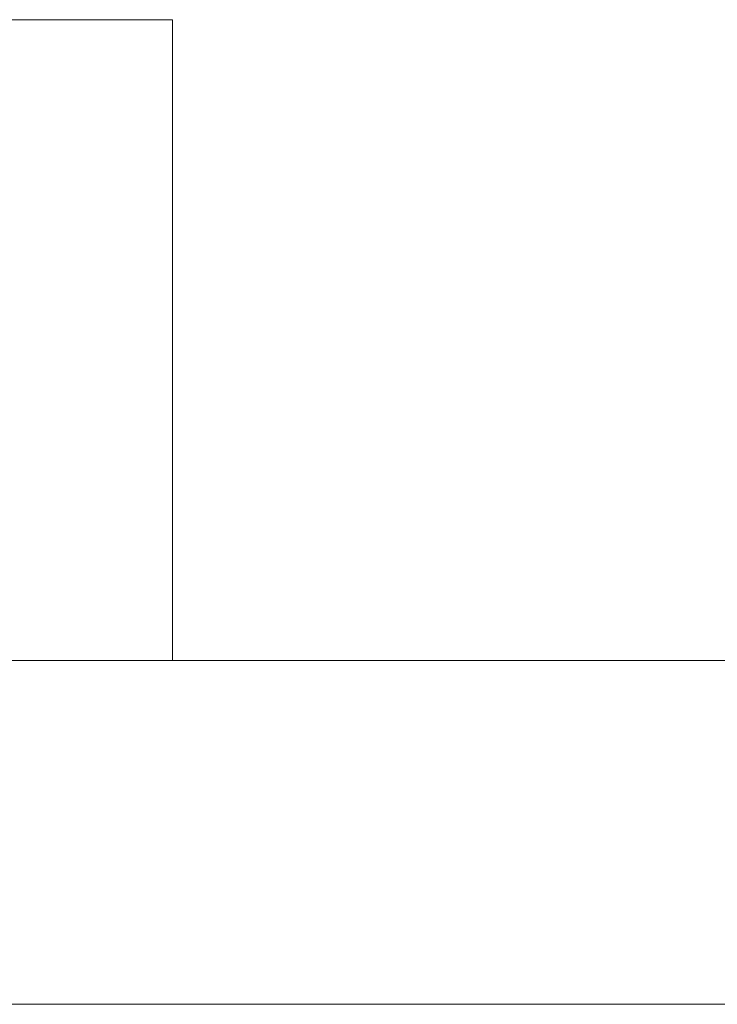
# Model space of a CAD drawing. Header units: millimetres. Extents: x -2274 to 12297, y -16157 to 26321.
# Tile 218 of 256: x -1362 to -1258, y 250 to 396. Entities that reach past the tile are written whole.
import ezdxf

# ---------------------------------------------------------------- set-up
doc = ezdxf.new("R2010")
doc.units = ezdxf.units.MM
doc.layers.add('-ŚCIANY NOŚNE', color=4, linetype='Continuous', lineweight=53)

msp = doc.modelspace()

# ---------------------------------------------------------------- linework, layer by layer
at = {"layer": '-ŚCIANY NOŚNE', "color": 253, "lineweight": 13}
for p, q in [((-1339, 396), (-1489, 396)), ((-1339, 301), (-1339, 396)), ((-1364, 301), (-1124, 301)), ((-1124, 301), (-1339, 301)), ((-1364, 250), (-1175, 250))]:
    msp.add_line(p, q, dxfattribs=at)

doc.saveas('drawing.dxf')
